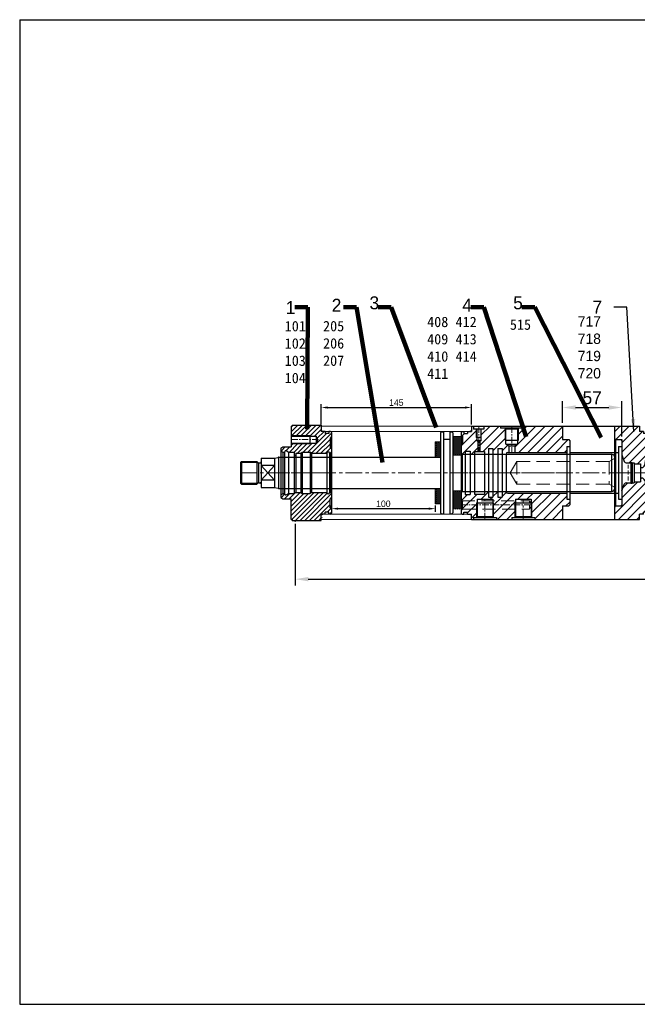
# Model space of a CAD drawing. Header units: millimetres. Extents: x 2766 to 5822, y 7746 to 8707.
# Tile 1 of 4: x 2766 to 3362, y 7746 to 8696. Entities that reach past the tile are written whole.
import ezdxf

# ---------------------------------------------------------------- set-up
doc = ezdxf.new("R2010")
doc.units = ezdxf.units.MM
doc.header["$MEASUREMENT"] = 0
doc.linetypes.add('CENTER', pattern=[50.8, 31.75, -6.35, 6.35, -6.35])
doc.linetypes.add('DASHED', pattern=[19.05, 12.7, -6.35])
doc.layers.get('Defpoints').update_dxf_attribs({"lineweight": 25})
for name, color, linetype, lineweight in [('图层1', 7, 'Continuous', 25), ('图层2', 3, 'CENTER', 13), ('图层3', 2, 'Continuous', 13), ('图层4', 1, 'Continuous', 30), ('图层5', 5, 'DASHED', 13), ('图层7', 4, 'Continuous', 13)]:
    doc.layers.add(name, color=color, linetype=linetype, lineweight=lineweight)
doc.dimstyles.new('ISO-25', dxfattribs={"dimscale": 2, "dimtxt": 2.5, "dimasz": 2.5, "dimexe": 1.25, "dimexo": 0.625, "dimtad": 1, "dimtxsty": 'Standard', "dimcen": 2.5, "dimadec": 0, "dimazin": 0, "dimtfac": 1, "dimtmove": 0, "dimatfit": 3, "dimfxl": 1, "dimarcsym": 0})
pattern_1 = [(45, (2823.175, 8025.409), (-0.972272, 0.972272), [1, -0.375]), (135, (2823.175, 8025.409), (-0.972272, -0.972272), [1, -0.375])]

# ---------------------------------------------------------------- blocks, each defined once
blk = doc.blocks.new('04高压腔')
at = {"layer": '图层7'}
h = blk.add_hatch(dxfattribs=at)
h.set_pattern_fill('ANSI31', color=256, scale=50, style=0)
h.set_pattern_definition([(45, (545.018, -1237.9847), (-4.419417, 4.419417), [])])
h.paths.add_polyline_path([(2039.61, -1033.2), (2042.71, -1033.2), (2042.71, -1027.6), (2041.71, -1026.6), (2035.71, -1026.6), (2035.71, -1013.6), (1997.71, -1013.6), (1997.71, -1015.6), (1993.41, -1015.6), (1993.21, -1015.8), (1993.21, -1026.96), (1992.41, -1026.96), (1992.41, -1030.96), (1989.71, -1032.52), (1989.71, -1039), (2039.61, -1039)])
h.paths.add_polyline_path([(1956.61, -1027.6), (1955.71, -1028.12), (1955.71, -1038.1), (1960.21, -1038.1), (1960.21, -1040.5), (1964.21, -1040.5), (1964.21, -1035.25), (1968.41, -1035.25), (1968.41, -1040.5), (1973.01, -1040.5), (1973.01, -1035.25), (1977.21, -1035.25), (1977.21, -1040.5), (1981.21, -1040.5, -0.414214), (1982.71, -1039), (1983.71, -1039), (1983.71, -1032.52), (1981.01, -1030.96), (1981.01, -1026.96), (1980.21, -1026.96), (1980.21, -1015.8), (1980.01, -1015.6), (1975.71, -1015.6), (1975.71, -1013.6), (1959.71, -1013.6), (1959.71, -1016.6), (1957.21, -1016.6), (1957.21, -1024.6), (1956.61, -1024.6)])
h.paths.add_polyline_path([(1953.71, -1038.1), (1953.71, -1028.12), (1952.81, -1027.6), (1952.81, -1024.6), (1952.21, -1024.6), (1952.21, -1016.6), (1949.71, -1016.6), (1949.71, -1013.6), (1947.71, -1013.6), (1947.71, -1018.6), (1943.81, -1018.6), (1943.81, -1020.7), (1940.21, -1020.7), (1940.21, -1018.6), (1938.71, -1018.6), (1937.71, -1019.6), (1937.71, -1022.1), (1939.21, -1023.6), (1939.21, -1030.6), (1937.71, -1032.1), (1937.71, -1039.5), (1938.71, -1040.5), (1941.71, -1040.5), (1941.71, -1037.65), (1946.51, -1037.65), (1946.51, -1040.5), (1950.51, -1040.5), (1950.51, -1038.1)])
h.paths.add_polyline_path([(2006.01, -1100.53), (2006.01, -1101.4), (2006.21, -1101.6), (2008.71, -1101.6), (2008.71, -1103.6), (2035.71, -1103.6), (2035.71, -1090.6), (2041.71, -1090.6), (2042.71, -1089.6), (2042.71, -1084), (2039.61, -1084), (2039.61, -1078.2), (1982.71, -1078.2, -0.414214), (1981.21, -1076.7), (1977.21, -1076.7), (1977.21, -1081.95), (1973.01, -1081.95), (1973.01, -1076.7), (1968.41, -1076.7), (1968.41, -1081.95), (1964.21, -1081.95), (1964.21, -1076.7), (1960.21, -1076.7), (1960.21, -1079.1), (1950.51, -1079.1), (1950.51, -1076.7), (1946.51, -1076.7), (1946.51, -1079.55), (1941.71, -1079.55), (1941.71, -1076.7), (1938.71, -1076.7), (1937.71, -1077.7), (1937.71, -1085.1), (1938.21, -1085.6), (1953.21, -1085.6), (1953.21, -1084.1), (1960.71, -1084.1), (1968.21, -1084.1), (1968.21, -1085.6), (1990.21, -1085.6), (1990.21, -1084.1), (1997.71, -1084.1), (2005.21, -1084.1), (2005.21, -1087.6), (2006.01, -1087.6), (2006.01, -1089.62)])
h.paths.add_polyline_path([(1989.41, -1101.4), (1989.41, -1100.53), (1989.41, -1093.6), (1969.01, -1093.6), (1969.01, -1101.4), (1969.21, -1101.6), (1971.71, -1101.6), (1971.71, -1103.6), (1986.71, -1103.6), (1986.71, -1101.6), (1989.21, -1101.6)])
h.paths.add_polyline_path([(1989.41, -1093.6), (1989.41, -1089.61), (1969.01, -1089.61), (1969.01, -1093.6)])
h.paths.add_polyline_path([(1990.21, -1087.6), (1990.21, -1085.6), (1968.21, -1085.6), (1968.21, -1087.6), (1969.01, -1087.6), (1969.01, -1089.61), (1989.41, -1089.61), (1989.41, -1087.6)])
h.paths.add_polyline_path([(1952.41, -1101.4), (1952.41, -1093.6), (1939.21, -1093.6), (1937.71, -1095.1), (1937.71, -1097.6), (1938.71, -1098.6), (1940.21, -1098.6), (1940.21, -1096.5), (1943.81, -1096.5), (1943.81, -1098.6), (1947.71, -1098.6), (1947.71, -1103.6), (1949.71, -1103.6), (1949.71, -1101.6), (1952.21, -1101.6)])
h.paths.add_polyline_path([(1939.21, -1093.6), (1952.41, -1093.6), (1952.41, -1089.61), (1939.21, -1089.6)])
h.paths.add_polyline_path([(1953.21, -1087.6), (1953.21, -1085.6), (1938.21, -1085.6), (1939.21, -1086.6), (1939.21, -1089.6), (1952.41, -1089.61), (1952.41, -1087.6)])
h.paths.add_polyline_path([(2001.3, -1025.57), (2001.3, -1020.99), (2006.3, -1020.99), (2006.3, -1025.57)], flags=24)
h.paths.add_polyline_path([(1966.81, -1022.89), (1966.81, -1018.31), (1971.81, -1018.31), (1971.81, -1022.89)], flags=24)
h.paths.add_polyline_path([(1960.71, -1029.64), (1966.12, -1029.64), (1966.12, -1034.64), (1960.71, -1034.64)], flags=24)
h.paths.add_polyline_path([(1960.27, -1016.56), (1960.27, -1013.64), (1965.27, -1013.64), (1965.27, -1016.56)], flags=24)
h.paths.add_polyline_path([(2018.29, -1098.02), (2018.29, -1089.69), (2023.7, -1089.69), (2023.7, -1098.02)], flags=24)
h.paths.add_polyline_path([(2010.4, -1097.89), (2010.4, -1093.31), (2015.4, -1093.31), (2015.4, -1097.89)], flags=24)
at = {"layer": '图层1'}
for p, q in [((1947.71, -1013.6), (2035.71, -1013.6)), ((1947.71, -1013.6), (1947.71, -1018.6)), ((1997.71, -1015.6), (1975.71, -1015.6)), ((1981.01, -1016.6), (1980.01, -1015.6)), ((1992.41, -1016.6), (1993.41, -1015.6)), ((2035.71, -1013.6), (2035.71, -1026.6)), ((1937.71, -1019.6), (1938.71, -1018.6)), ((1937.71, -1019.6), (1937.71, -1097.6)), ((1937.71, -1022.1), (1939.21, -1023.6)), ((1938.71, -1018.6), (1940.21, -1018.6)), ((1939.21, -1023.6), (1939.21, -1030.6)), ((1940.21, -1018.6), (1940.21, -1020.7)), ((1940.21, -1020.7), (1943.81, -1020.7)), ((1943.81, -1018.6), (1947.71, -1018.6)), ((1943.81, -1018.6), (1943.81, -1020.7)), ((1992.41, -1016.6), (1981.01, -1016.6)), ((1937.71, -1032.1), (1939.21, -1030.6)), ((1952.81, -1027.6), (1953.71, -1028.12)), ((1953.71, -1028.12), (1955.71, -1028.12)), ((1956.61, -1027.6), (1955.71, -1028.12)), ((1964.21, -1035.25), (1964.21, -1081.95)), ((1964.21, -1035.25), (1968.41, -1035.25)), ((1968.41, -1035.25), (1968.41, -1081.95)), ((1973.01, -1035.25), (1973.01, -1081.95)), ((1973.01, -1035.25), (1977.21, -1035.25)), ((1977.21, -1035.25), (1977.21, -1081.95)), ((1980.21, -1026.96), (1993.21, -1026.96)), ((1981.01, -1030.96), (1983.71, -1032.52)), ((1981.01, -1030.96), (1992.41, -1030.96)), ((1983.71, -1032.52), (1989.71, -1032.52)), ((1992.41, -1030.96), (1989.71, -1032.52)), ((2035.71, -1026.6), (2041.71, -1026.6)), ((2039.61, -1033.2), (2039.61, -1084)), ((2039.61, -1033.2), (2042.71, -1033.2)), ((2041.71, -1026.6), (2042.71, -1027.6)), ((2042.71, -1027.6), (2042.71, -1089.6)), ((1937.71, -1039.5), (1938.71, -1040.5)), ((1938.71, -1040.5), (1938.71, -1076.7)), ((1938.71, -1040.5), (1941.71, -1040.5)), ((1941.71, -1037.65), (1946.51, -1037.65)), ((1941.71, -1037.65), (1941.71, -1079.55)), ((1946.51, -1037.65), (1946.51, -1079.55)), ((1946.51, -1040.5), (1950.51, -1040.5)), ((1950.51, -1038.1), (1950.51, -1079.1)), ((1950.51, -1038.1), (1960.21, -1038.1)), ((1960.21, -1038.1), (1960.21, -1079.1)), ((1960.21, -1040.5), (1964.21, -1040.5)), ((1968.41, -1040.5), (1973.01, -1040.5)), ((1977.21, -1040.5), (1981.21, -1040.5)), ((1981.21, -1040.5), (1981.21, -1076.7)), ((1982.71, -1039), (2039.61, -1039)), ((1938.71, -1076.7), (1937.71, -1077.7)), ((1938.71, -1076.7), (1941.71, -1076.7)), ((1941.71, -1079.55), (1946.51, -1079.55)), ((1946.51, -1076.7), (1950.51, -1076.7)), ((1950.51, -1079.1), (1960.21, -1079.1)), ((1960.21, -1076.7), (1964.21, -1076.7)), ((1964.21, -1081.95), (1968.41, -1081.95)), ((1968.41, -1076.7), (1973.01, -1076.7)), ((1973.01, -1081.95), (1977.21, -1081.95)), ((1977.21, -1076.7), (1981.21, -1076.7)), ((1982.71, -1078.2), (2039.61, -1078.2)), ((1937.71, -1085.1), (1939.21, -1086.6)), ((1939.21, -1093.6), (1939.21, -1086.6)), ((1952.41, -1087.6), (1969.01, -1087.6)), ((1953.21, -1084.1), (1968.21, -1084.1)), ((1989.41, -1087.6), (2006.01, -1087.6)), ((1990.21, -1084.1), (2005.21, -1084.1)), ((2035.71, -1090.6), (2035.71, -1103.6)), ((2035.71, -1090.6), (2041.71, -1090.6)), ((2039.61, -1084), (2042.71, -1084)), ((2041.71, -1090.6), (2042.71, -1089.6)), ((1937.71, -1095.1), (1939.21, -1093.6)), ((1937.71, -1097.6), (1938.71, -1098.6)), ((1938.71, -1098.6), (1940.21, -1098.6)), ((1940.21, -1096.5), (1943.81, -1096.5)), ((1940.21, -1098.6), (1940.21, -1096.5)), ((1943.81, -1098.6), (1943.81, -1096.5)), ((1943.81, -1098.6), (1947.71, -1098.6)), ((1947.71, -1103.6), (1947.71, -1098.6)), ((1949.71, -1101.6), (1949.71, -1103.6)), ((1949.71, -1101.6), (1971.71, -1101.6)), ((1953.21, -1100.6), (1952.21, -1101.6)), ((1953.21, -1100.6), (1968.21, -1100.6)), ((1968.21, -1100.6), (1969.21, -1101.6)), ((1971.71, -1101.6), (1971.71, -1103.6)), ((1986.71, -1101.6), (1986.71, -1103.6)), ((1986.71, -1101.6), (2008.71, -1101.6)), ((1990.21, -1100.6), (1989.21, -1101.6)), ((1990.21, -1100.6), (2005.21, -1100.6)), ((2005.21, -1100.6), (2006.21, -1101.6)), ((2008.71, -1101.6), (2008.71, -1103.6)), ((1947.71, -1103.6), (2035.71, -1103.6))]:
    blk.add_line(p, q, dxfattribs=at)
at = {"layer": '图层1', "ltscale": 0.5}
for p, q in [((1949.71, -1013.6), (1949.71, -1016.6)), ((1959.71, -1013.6), (1959.71, -1016.6)), ((1952.81, -1016.6), (1952.81, -1027.6)), ((1956.61, -1016.6), (1956.61, -1027.6)), ((1953.71, -1028.12), (1953.71, -1038.1)), ((1955.71, -1028.12), (1955.71, -1038.1)), ((1983.71, -1032.52), (1983.71, -1039)), ((1989.71, -1032.52), (1989.71, -1039))]:
    blk.add_line(p, q, dxfattribs=at)
at = {"layer": '图层1', "ltscale": 0.2}
for p, q in [((1975.71, -1013.6), (1975.71, -1015.6)), ((1997.71, -1013.6), (1997.71, -1015.6)), ((1981.01, -1030.96), (1981.01, -1016.6)), ((1992.41, -1030.96), (1992.41, -1016.6)), ((1953.21, -1084.1), (1953.21, -1100.6)), ((1968.21, -1084.1), (1968.21, -1100.6)), ((1990.21, -1084.1), (1990.21, -1100.6)), ((2005.21, -1084.1), (2005.21, -1100.6))]:
    blk.add_line(p, q, dxfattribs=at)
at = {"layer": '图层1', "ltscale": 3}
for p, q in [((1959.71, -1016.6), (1949.71, -1016.6)), ((1957.21, -1024.6), (1952.21, -1024.6)), ((1956.61, -1027.6), (1952.81, -1027.6))]:
    blk.add_line(p, q, dxfattribs=at)
at = {"layer": '图层1'}
for centre, start, end in [((1982.71, -1040.5), 90, 180), ((1982.71, -1076.7), 180, 270)]:
    blk.add_arc(centre, 1.5, start, end, dxfattribs=at)
at = {"layer": '图层2', "ltscale": 0.2}
for p, q in [((1954.71, -1013.6), (1954.71, -1038.1)), ((1986.71, -1013.6), (1986.71, -1039)), ((1937.71, -1058.6), (2042.71, -1058.6)), ((1937.71, -1089.6), (2006.01, -1089.62)), ((1960.71, -1103.6), (1960.71, -1084.1))]:
    blk.add_line(p, q, dxfattribs=at)
at = {"layer": '图层2', "ltscale": 0.3}
blk.add_line((1997.71, -1103.46), (1997.71, -1084.1), dxfattribs=at)
at = {"layer": '图层5'}
for p, q in [((1938.21, -1085.6), (2003.71, -1085.6)), ((2003.71, -1085.6), (2006.02, -1089.6)), ((2003.71, -1093.6), (2006.02, -1089.6)), ((1939.21, -1093.6), (2003.71, -1093.6))]:
    blk.add_line(p, q, dxfattribs=at)
at = {"layer": '图层5', "ltscale": 0.3}
blk.add_line((2003.71, -1093.6), (2003.71, -1085.6), dxfattribs=at)
at = {"layer": '图层7', "ltscale": 0.2}
for p, q in [((1980.21, -1026.96), (1980.21, -1015.8)), ((1993.21, -1026.96), (1993.21, -1015.8)), ((1952.41, -1087.6), (1952.41, -1101.4)), ((1969.01, -1087.6), (1969.01, -1101.4)), ((1989.41, -1087.6), (1989.41, -1101.4)), ((2006.01, -1087.6), (2006.01, -1101.4))]:
    blk.add_line(p, q, dxfattribs=at)
at = {"layer": '图层7', "ltscale": 0.5}
for p, q in [((1952.21, -1016.6), (1952.21, -1024.6)), ((1957.21, -1016.6), (1957.21, -1024.6))]:
    blk.add_line(p, q, dxfattribs=at)
blk = doc.blocks.new('*D3429')
at = {"layer": 'Defpoints', "color": 0}
for p in [(3166.52, 8229.25), (3066.52, 8224.25), (3166.52, 8224.67)]:
    blk.add_point(p, dxfattribs=at)
at = {"layer": '图层3', "color": 0, "lineweight": -2}
for p, q in [((3066.52, 8225.81), (3066.52, 8227.79)), ((3166.52, 8227.69), (3166.52, 8221.54)), ((3072.77, 8224.67), (3160.27, 8224.67))]:
    blk.add_line(p, q, dxfattribs=at)
at = {"layer": '图层3', "color": 0}
for points in [[(3072.77, 8225.71), (3072.77, 8223.62), (3066.52, 8224.67)], [(3160.27, 8223.62), (3160.27, 8225.71), (3166.52, 8224.67)]]:
    blk.add_solid(points, dxfattribs=at)
at = {"layer": '图层3', "color": 0, "insert": (3116.52, 8229.35), "char_height": 6.25, "attachment_point": 5}
blk.add_mtext('100', dxfattribs=at)
blk = doc.blocks.new('*D3430')
at = {"layer": 'Defpoints', "color": 0}
for p in [(3201.52, 8322.28), (3056.52, 8304.25), (3201.52, 8304.25)]:
    blk.add_point(p, dxfattribs=at)
at = {"layer": '图层3', "color": 0, "lineweight": -2}
for p, q in [((3056.52, 8305.81), (3056.52, 8325.4)), ((3062.77, 8322.28), (3195.27, 8322.28)), ((3201.52, 8305.81), (3201.52, 8325.4))]:
    blk.add_line(p, q, dxfattribs=at)
at = {"layer": '图层3', "color": 0}
for points in [[(3062.77, 8323.32), (3062.77, 8321.23), (3056.52, 8322.28)], [(3195.27, 8321.23), (3195.27, 8323.32), (3201.52, 8322.28)]]:
    blk.add_solid(points, dxfattribs=at)
at = {"layer": '图层3', "color": 0, "insert": (3129.02, 8326.96), "char_height": 6.25, "attachment_point": 5}
blk.add_mtext('145', dxfattribs=at)
blk = doc.blocks.new('*D3431')
at = {"layer": 'Defpoints', "color": 0}
for p in [(3346.52, 8322.28), (3289.52, 8304.25), (3346.52, 8291.25)]:
    blk.add_point(p, dxfattribs=at)
at = {"layer": '图层3', "color": 0, "lineweight": -2}
for p, q in [((3289.52, 8307.38), (3289.52, 8328.53)), ((3302.02, 8322.28), (3334.02, 8322.28)), ((3346.52, 8294.38), (3346.52, 8328.53))]:
    blk.add_line(p, q, dxfattribs=at)
at = {"layer": '图层3', "color": 0}
for points in [[(3302.02, 8324.36), (3302.02, 8320.19), (3289.52, 8322.28)], [(3334.02, 8320.19), (3334.02, 8324.36), (3346.52, 8322.28)]]:
    blk.add_solid(points, dxfattribs=at)
at = {"layer": '图层3', "color": 0, "insert": (3318.02, 8331.65), "char_height": 12.5, "attachment_point": 5}
blk.add_mtext('57', dxfattribs=at)
blk = doc.blocks.new('049010')
at = {"layer": '图层7'}
h = blk.add_hatch(dxfattribs=at)
h.set_pattern_fill('ANSI31', color=256, scale=50)
h.set_pattern_definition([(45, (220.235, 0), (-4.41942, 4.41942), [])])
h.paths.add_polyline_path([(27.9, 40), (24, 40), (24, 45), (0, 45), (0, 33), (1, 32), (7, 32), (7, 17.5), (9.43, 10.82, 0.315299), (11.31, 9.5), (15.9, 9.5), (15.9, 10), (17, 10), (17, 9.5), (19, 9.5), (19, 8.65), (25, 8.65), (25, 5.05), (26.2, 5.05, 0.36397), (29.16, 7.53), (34, 35), (34, 39, 0.414214), (33, 40), (31.5, 40), (31.5, 38), (27.9, 38)])
h.paths.add_polyline_path([(29.16, -7.53, 0.36397), (26.2, -5.05), (25, -5.05), (25, -8.65), (19, -8.65), (19, -9.5), (17, -9.5), (17, -10), (15.9, -10), (15.9, -9.5), (11.31, -9.5, 0.315299), (9.43, -10.82), (7, -17.5), (7, -32), (1, -32), (0, -33), (0, -45), (24, -45), (24, -40), (27.9, -40), (27.9, -38), (31.5, -38), (31.5, -40), (33, -40, 0.414214), (34, -39), (34, -35)])
h.paths.add_polyline_path([(13.56, -16.45), (15.11, -21.64), (18.71, -20.56), (17.15, -15.37)], flags=24)
at = {"layer": '图层1'}
for p, q in [((0, 45), (0, -45)), ((0, 45), (24, 45)), ((24, 45), (24, 40)), ((27.9, 40), (24, 40)), ((27.9, 40), (27.9, 38)), ((33, 40), (31.5, 40)), ((31.5, 40), (31.5, 38)), ((34, -39), (34, 39)), ((1, 32), (0, 33)), ((1, 32), (1, -32)), ((1, 32), (7, 32)), ((7, 32), (7, -32)), ((31.5, 38), (27.9, 38)), ((29.16, 7.53), (34, 35)), ((7, 17.5), (9.43, 10.82)), ((15.9, 10), (15.9, -10)), ((15.9, 10), (17, 10)), ((17, 10), (17, -10)), ((11.31, 9.5), (15.9, 9.5)), ((17, 9.5), (19, 9.5)), ((19, 9.5), (19, -9.5)), ((19, 8.65), (25, 8.65)), ((25, 8.65), (25, -8.65)), ((25, 5.05), (26.2, 5.05)), ((19, -8.65), (25, -8.65)), ((25, -5.05), (26.2, -5.05)), ((29.16, -7.53), (34, -35)), ((7, -17.5), (9.43, -10.82)), ((11.31, -9.5), (15.9, -9.5)), ((15.9, -10), (17, -10)), ((17, -9.5), (19, -9.5)), ((1, -32), (0, -33)), ((1, -32), (7, -32)), ((31.5, -38), (27.9, -38)), ((27.9, -40), (27.9, -38)), ((31.5, -40), (31.5, -38)), ((0, -45), (24, -45)), ((27.9, -40), (24, -40)), ((24, -45), (24, -40)), ((33, -40), (31.5, -40))]:
    blk.add_line(p, q, dxfattribs=at)
for centre, radius, start, end in [((33, 39), 1, 0, 90), ((11.31, 11.5), 2, 200, 270), ((26.2, 8.05), 3, 270, 350), ((26.2, -8.05), 3, 10, 90), ((11.31, -11.5), 2, 90, 160), ((33, -39), 1, 270, 0)]:
    blk.add_arc(centre, radius, start, end, dxfattribs=at)
at = {"layer": '图层2', "ltscale": 0.5}
blk.add_line((0, 0), (34, 0), dxfattribs=at)
at = {"layer": '图层5', "ltscale": 0.3}
blk.add_line((13.19, 7.85), (13.19, -8.04), dxfattribs=at)
blk = doc.blocks.new('*D3438')
at = {"layer": 'Defpoints', "color": 0}
for p in [(3739.52, 8218.25), (3031.52, 8213.25), (3739.52, 8156.64)]:
    blk.add_point(p, dxfattribs=at)
at = {"layer": '图层3', "color": 0, "lineweight": -2}
for p, q in [((3031.52, 8210.13), (3031.52, 8150.39)), ((3739.52, 8215.13), (3739.52, 8150.39)), ((3044.02, 8156.64), (3727.02, 8156.64))]:
    blk.add_line(p, q, dxfattribs=at)
at = {"layer": '图层3', "color": 0}
for points in [[(3044.02, 8158.72), (3044.02, 8154.55), (3031.52, 8156.64)], [(3727.02, 8154.55), (3727.02, 8158.72), (3739.52, 8156.64)]]:
    blk.add_solid(points, dxfattribs=at)
at = {"layer": '图层3', "color": 0, "insert": (3385.52, 8166.01), "char_height": 12.5, "attachment_point": 5}
blk.add_mtext('708', dxfattribs=at)
blk = doc.blocks.new('标准前法兰BS04-01-92')
at = {"layer": '图层7'}
h = blk.add_hatch(dxfattribs=at)
h.set_pattern_fill('ANSI31', color=256, style=0)
h.set_pattern_definition([(45, (0, 0), (-2.245064, 2.245064), [])])
h.paths.add_polyline_path([(-353.74, -433.06), (-371.74, -433.06), (-371.74, -436.06), (-379.74, -436.06), (-381.74, -437.21), (-381.74, -439.9), (-379.74, -441.06), (-378.14, -441.06, -0.542105), (-376.05, -440), (-374.21, -441.06), (-368.74, -441.06), (-368.74, -445.86), (-367.24, -445.86), (-367.24, -442.06), (-362.24, -442.06), (-361.24, -441.06), (-353.24, -441.06), (-352.24, -442.06), (-337.19, -442.06, -1), (-334.69, -442.06), (-333.74, -442.06), (-332.74, -441.06), (-332.74, -437.56), (-334.24, -436.06), (-334.24, -427.56), (-332.74, -426.06), (-332.74, -422.06, 0.414214), (-333.74, -421.06), (-335.24, -421.06), (-335.24, -423.16), (-338.84, -423.16), (-338.84, -421.06), (-342.74, -421.06), (-342.74, -415.06), (-370.74, -415.06), (-370.74, -416.06), (-371.74, -416.06), (-371.74, -425.06), (-353.74, -425.06), (-353.74, -425.76), (-347.74, -425.76), (-345.84, -429.06), (-347.74, -432.36), (-353.74, -432.36)])
h.paths.add_polyline_path([(-352.24, -480.06), (-353.24, -481.06), (-361.24, -481.06), (-362.24, -480.06), (-362.87, -480.06, -0.11687), (-361.58, -485.52, -0.366631), (-371.74, -497.52), (-371.74, -506.06), (-370.74, -506.06), (-370.74, -507.06), (-342.74, -507.06), (-342.74, -501.06), (-338.84, -501.06), (-338.84, -498.96), (-335.24, -498.96), (-335.24, -501.06), (-333.74, -501.06, 0.414214), (-332.74, -500.06), (-332.74, -496.06), (-334.24, -494.56), (-334.24, -486.06), (-332.74, -484.56), (-332.74, -481.06), (-333.74, -480.06), (-334.69, -480.06, -1), (-337.19, -480.06), (-345.35, -480.06)])
h.paths.add_polyline_path([(-361.58, -485.52, 0.11687), (-362.87, -480.06), (-367.24, -480.06), (-367.24, -476.26), (-368.74, -476.26), (-368.74, -481.06), (-374.21, -481.06), (-376.05, -482.12, -0.542105), (-378.14, -481.06), (-379.74, -481.06), (-381.74, -482.21), (-381.74, -484.9), (-379.74, -486.06), (-371.74, -486.06), (-371.74, -497.52, 0.366631)])
h.paths.add_polyline_path([(-344.08, -429.24), (-338.24, -429.24), (-338.24, -434.66), (-344.08, -434.66)], flags=24)
h.paths.add_polyline_path([(-358.7, -485.21), (-355.78, -485.21), (-355.78, -490.21), (-358.7, -490.21)], flags=24)
h.paths.add_polyline_path([(-347.37, -484.79), (-338.62, -484.79), (-338.62, -490.21), (-347.37, -490.21)], flags=24)
at = {"layer": '图层1'}
for p, q in [((-371.74, -416.06), (-371.74, -436.06)), ((-371.74, -416.06), (-370.74, -416.06)), ((-370.74, -415.06), (-342.74, -415.06)), ((-370.74, -415.06), (-370.74, -416.06)), ((-342.74, -415.06), (-342.74, -421.06)), ((-371.74, -425.76), (-347.74, -425.76)), ((-353.74, -425.06), (-353.74, -433.06)), ((-347.74, -425.76), (-347.74, -432.36)), ((-345.84, -429.06), (-347.74, -425.76)), ((-338.84, -421.06), (-342.74, -421.06)), ((-338.84, -421.06), (-338.84, -423.16)), ((-335.24, -423.16), (-338.84, -423.16)), ((-335.24, -421.06), (-335.24, -423.16)), ((-333.74, -421.06), (-335.24, -421.06)), ((-332.74, -426.06), (-334.24, -427.56)), ((-332.74, -422.06), (-332.74, -500.06)), ((-381.74, -437.21), (-379.74, -436.06)), ((-379.74, -436.06), (-371.74, -436.06)), ((-371.74, -432.36), (-347.74, -432.36)), ((-345.84, -429.06), (-347.74, -432.36)), ((-334.24, -427.56), (-334.24, -436.06)), ((-332.74, -437.56), (-334.24, -436.06)), ((-381.74, -437.21), (-381.74, -484.9)), ((-381.74, -439.9), (-379.74, -441.06)), ((-379.74, -441.06), (-379.74, -481.06)), ((-379.74, -441.06), (-378.14, -441.06)), ((-378.14, -441.06), (-378.14, -481.06)), ((-376.05, -440), (-374.21, -441.06)), ((-374.21, -441.06), (-374.21, -481.06)), ((-374.21, -441.06), (-368.74, -441.06)), ((-368.74, -441.06), (-368.74, -481.06)), ((-368.74, -445.86), (-367.24, -445.86)), ((-367.24, -442.06), (-367.24, -480.06)), ((-367.24, -442.06), (-362.24, -442.06)), ((-362.24, -442.06), (-361.24, -441.06)), ((-362.24, -442.06), (-362.24, -480.06)), ((-361.24, -441.06), (-361.24, -481.06)), ((-361.24, -441.06), (-353.24, -441.06)), ((-353.24, -441.06), (-353.24, -481.06)), ((-352.24, -442.06), (-353.24, -441.06)), ((-352.24, -442.06), (-352.24, -480.06)), ((-352.24, -442.06), (-337.19, -442.06)), ((-337.19, -442.06), (-337.19, -480.06)), ((-334.69, -442.06), (-334.69, -480.06)), ((-334.69, -442.06), (-333.74, -442.06)), ((-333.74, -442.06), (-332.74, -441.06)), ((-333.74, -442.06), (-333.74, -480.06)), ((-381.74, -482.21), (-379.74, -481.06)), ((-379.74, -481.06), (-378.14, -481.06)), ((-376.05, -482.12), (-374.21, -481.06)), ((-374.21, -481.06), (-368.74, -481.06)), ((-368.74, -476.26), (-367.24, -476.26)), ((-367.24, -480.06), (-362.24, -480.06)), ((-362.24, -480.06), (-361.24, -481.06)), ((-361.24, -481.06), (-353.24, -481.06)), ((-352.24, -480.06), (-353.24, -481.06)), ((-352.24, -480.06), (-337.19, -480.06)), ((-334.69, -480.06), (-333.74, -480.06)), ((-333.74, -480.06), (-332.74, -481.06)), ((-381.74, -484.9), (-379.74, -486.06)), ((-379.74, -486.06), (-371.74, -486.06)), ((-371.74, -506.06), (-371.74, -486.06)), ((-332.74, -484.56), (-334.24, -486.06)), ((-334.24, -494.56), (-334.24, -486.06)), ((-338.84, -501.06), (-342.74, -501.06)), ((-342.74, -507.06), (-342.74, -501.06)), ((-335.24, -498.96), (-338.84, -498.96)), ((-338.84, -501.06), (-338.84, -498.96)), ((-335.24, -501.06), (-335.24, -498.96)), ((-333.74, -501.06), (-335.24, -501.06)), ((-332.74, -496.06), (-334.24, -494.56)), ((-370.74, -506.06), (-370.74, -507.06)), ((-370.74, -507.06), (-342.74, -507.06))]:
    blk.add_line(p, q, dxfattribs=at)
at = {"layer": '图层1', "ltscale": 0.4}
for p, q in [((-371.74, -416.06), (-370.74, -416.06)), ((-371.74, -506.06), (-370.74, -506.06))]:
    blk.add_line(p, q, dxfattribs=at)
at = {"layer": '图层1'}
for centre, radius, start, end in [((-333.74, -422.06), 1, 0, 90), ((-376.75, -441.21), 1.4, 60, 173.84936), ((-335.94, -442.06), 1.25, 0, 180), ((-376.75, -480.91), 1.4, 186.15064, 300), ((-335.94, -480.06), 1.25, 180, 0), ((-333.74, -500.06), 1, 270, 0)]:
    blk.add_arc(centre, radius, start, end, dxfattribs=at)
at = {"layer": '图层2', "ltscale": 0.2}
for p, q in [((-371.74, -429.06), (-345.84, -429.06)), ((-381.74, -461.06), (-332.74, -461.06))]:
    blk.add_line(p, q, dxfattribs=at)
at = {"layer": '图层7'}
for p, q in [((-371.74, -425.06), (-353.74, -425.06)), ((-371.74, -433.06), (-353.74, -433.06))]:
    blk.add_line(p, q, dxfattribs=at)

msp = doc.modelspace()

# ---------------------------------------------------------------- hatches: boundary and pattern name
at = {"layer": '图层7'}
h = msp.add_hatch(dxfattribs=at)
h.set_pattern_fill('ANGLE', color=256, scale=5, angle=45, style=0)
h.set_pattern_definition(pattern_1)
h.paths.add_polyline_path([(3183.522, 8276.752), (3191.522, 8276.752), (3191.522, 8294.252), (3183.522, 8294.252)])
h.paths.add_polyline_path([(3183.522, 8224.252), (3191.522, 8224.252), (3191.522, 8241.752), (3183.522, 8241.752)])
h = msp.add_hatch(dxfattribs=at)
h.set_pattern_fill('ANGLE', color=256, scale=5, angle=45, style=0)
h.set_pattern_definition(pattern_1)
h.paths.add_polyline_path([(3171.522, 8289.252), (3166.522, 8289.252), (3166.522, 8274.252), (3171.522, 8274.252)])
h.paths.add_polyline_path([(3171.522, 8244.252), (3166.522, 8244.252), (3166.522, 8229.252), (3171.522, 8229.252)])

# ---------------------------------------------------------------- linework, layer by layer
at = {"layer": '图层1'}
for p, q in [((3289.522, 8304.252), (3339.522, 8304.252)), ((3339.522, 8304.252), (3339.522, 8291.252)), ((3172.522, 8298.952), (3171.522, 8297.952)), ((3171.522, 8297.952), (3171.522, 8220.552)), ((3172.522, 8298.952), (3174.522, 8298.952)), ((3174.522, 8298.952), (3174.522, 8219.552)), ((3180.522, 8298.952), (3180.522, 8219.552)), ((3180.522, 8298.952), (3182.522, 8298.952)), ((3182.522, 8298.952), (3183.522, 8297.952)), ((3183.522, 8297.952), (3183.522, 8220.552)), ((3174.522, 8291.752), (3180.522, 8291.752)), ((3339.522, 8291.252), (3345.522, 8291.252)), ((3343.422, 8284.652), (3343.422, 8233.852)), ((3343.422, 8284.652), (3346.522, 8284.652)), ((3345.522, 8291.252), (3346.522, 8290.252)), ((3346.522, 8290.252), (3346.522, 8228.252)), ((3183.522, 8276.752), (3191.522, 8276.752)), ((3191.522, 8277.252), (3191.522, 8241.252)), ((3192.522, 8277.252), (3336.259, 8277.252)), ((3296.522, 8278.852), (3343.422, 8278.852)), ((3336.522, 8277.235), (3336.522, 8241.27)), ((3336.776, 8277.184), (3338.04, 8276.846)), ((3339.522, 8274.914), (3339.522, 8243.591)), ((2979.522, 8270.252), (2978.522, 8269.252)), ((2978.522, 8269.252), (2978.522, 8249.252)), ((2979.522, 8270.252), (2994.522, 8270.252)), ((2979.522, 8270.252), (2979.522, 8248.252)), ((2994.522, 8270.252), (2994.522, 8248.252)), ((2994.522, 8270.252), (2995.729, 8269.045)), ((2996.022, 8268.842), (2996.022, 8249.752)), ((2996.436, 8268.752), (2997.522, 8268.752)), ((2998.522, 8273.252), (2998.522, 8245.252)), ((2998.522, 8273.252), (3011.522, 8273.252)), ((2998.522, 8252.041), (3011.522, 8266.463)), ((2998.522, 8266.463), (3011.522, 8252.041)), ((3011.522, 8266.463), (2998.522, 8266.463)), ((3011.522, 8273.252), (3015, 8274.184)), ((3011.522, 8273.252), (3011.522, 8245.252)), ((3015.254, 8274.235), (3015.254, 8244.27)), ((3015.517, 8274.252), (3171.522, 8274.252)), ((2979.522, 8248.252), (2978.522, 8249.252)), ((2979.522, 8248.252), (2994.522, 8248.252)), ((2994.522, 8248.252), (2995.729, 8249.459)), ((2996.436, 8249.752), (2997.522, 8249.752)), ((3011.522, 8252.041), (2998.522, 8252.041)), ((2998.522, 8245.252), (3011.522, 8245.252)), ((3011.522, 8245.252), (3015, 8244.32)), ((3015.517, 8244.252), (3171.522, 8244.252)), ((3183.522, 8241.752), (3191.522, 8241.752)), ((3192.522, 8241.252), (3336.259, 8241.252)), ((3296.522, 8239.652), (3343.422, 8239.652)), ((3336.776, 8241.32), (3338.04, 8241.659)), ((3339.522, 8227.252), (3345.522, 8227.252)), ((3339.522, 8227.252), (3339.522, 8214.252)), ((3343.422, 8233.852), (3346.522, 8233.852)), ((3345.522, 8227.252), (3346.522, 8228.252)), ((3172.522, 8219.552), (3171.522, 8220.552)), ((3172.522, 8219.552), (3174.522, 8219.552)), ((3180.522, 8219.552), (3182.522, 8219.552)), ((3183.522, 8220.552), (3182.522, 8219.552)), ((3289.522, 8214.252), (3339.522, 8214.252))]:
    msp.add_line(p, q, dxfattribs=at)
for centre, radius, start, end in [((3336.259, 8275.252), 2, 75, 90), ((3337.522, 8274.914), 2, 0, 75), ((2996.436, 8269.752), 1, 225, 270), ((2997.522, 8269.752), 1, 270, 0), ((3015.517, 8272.252), 2, 90, 105), ((2996.436, 8248.752), 1, 90, 135), ((2997.522, 8248.752), 1, 0, 90), ((3015.517, 8246.252), 2, 255, 270), ((3336.259, 8243.252), 2, 270, 285), ((3337.522, 8243.591), 2, 285, 0)]:
    msp.add_arc(centre, radius, start, end, dxfattribs=at)
at = {"layer": '图层2', "ltscale": 0.5}
msp.add_line((2978.522, 8259.252), (3726.022, 8259.252), dxfattribs=at)
at = {"layer": '图层3'}
msp.add_line((3057.522, 8216.252), (3057.522, 8215.72), dxfattribs=at)
at = {"layer": '图层4'}
for p, q in [((2765.598, 8696.453), (4165.598, 8696.453)), ((2765.598, 8696.453), (2765.598, 7746.453)), ((2765.598, 7746.453), (4165.598, 7746.453)), ((3215.598, 7746.453), (4165.598, 7746.453))]:
    msp.add_line(p, q, dxfattribs=at)
at = {"layer": '图层5'}
for p, q in [((3245.368, 8270.252), (3239.017, 8259.252)), ((3245.368, 8270.252), (3334.522, 8270.252)), ((3245.368, 8270.252), (3245.368, 8248.252)), ((3334.522, 8270.252), (3339.522, 8273.139)), ((3334.522, 8270.252), (3334.522, 8248.252)), ((3245.368, 8248.252), (3239.017, 8259.252)), ((3245.368, 8248.252), (3334.522, 8248.252)), ((3334.522, 8248.252), (3339.522, 8245.365))]:
    msp.add_line(p, q, dxfattribs=at)
at = {"layer": '图层7'}
for p, q in [((3056.522, 8304.252), (3201.522, 8304.252)), ((3056.522, 8300.162), (3056.522, 8304.252)), ((3201.522, 8300.162), (3201.522, 8304.252)), ((3059.022, 8299.252), (3056.522, 8300.162)), ((3059.022, 8299.252), (3199.022, 8299.252)), ((3183.522, 8294.252), (3191.522, 8294.252)), ((3191.522, 8294.252), (3191.522, 8224.252)), ((3199.022, 8299.252), (3201.522, 8300.162)), ((3166.522, 8289.252), (3171.522, 8289.252)), ((3166.522, 8289.252), (3166.522, 8274.252)), ((2978.522, 8269.252), (2995.522, 8269.252)), ((2978.522, 8249.252), (2995.522, 8249.252)), ((3166.522, 8244.252), (3166.522, 8229.252)), ((3166.522, 8229.252), (3171.522, 8229.252)), ((3059.022, 8219.252), (3056.522, 8218.342)), ((3056.522, 8218.342), (3056.522, 8214.252)), ((3059.022, 8219.252), (3199.022, 8219.252)), ((3199.022, 8219.252), (3201.522, 8218.342)), ((3201.522, 8218.342), (3201.522, 8214.252)), ((3031.522, 8213.252), (3031.522, 8211.868)), ((3056.522, 8214.252), (3201.522, 8214.252))]:
    msp.add_line(p, q, dxfattribs=at)

# ---------------------------------------------------------------- block references
at = {"layer": '图层3'}
msp.add_blockref('标准前法兰BS04-01-92', (3399.265, 8720.31), dxfattribs=at)
at = {"layer": '图层7'}
for name, p in [('04高压腔', (1253.816, 9317.855)), ('049010', (3339.522, 8259.252))]:
    msp.add_blockref(name, p, dxfattribs=at)

# ---------------------------------------------------------------- texts
at = {"layer": '图层3', "char_height": 12.5, "attachment_point": 1}
for s, insert in [('2', (3066.687, 8427.176)), ('3', (3103.134, 8429.543)), ('4', (3192.556, 8427.176)), ('5', (3241.779, 8429.543)), ('1', (3022.308, 8424.928)), ('7', (3318.246, 8425.325))]:
    msp.add_mtext(s, dxfattribs=dict(at, insert=insert))
at = {"layer": '图层3', "char_height": 10, "attachment_point": 1}
for s, insert, width in [('{\\fSimSun|b0|i0|c134|p54;408\\P409\\P410\\P411\\P}', (3158.754, 8409.885), 54.65482), ('{\\fSimSun|b0|i0|c134|p54;412\\P413\\P414}', (3186.2, 8409.885), 54.65482), ('717\\P718\\P719\\P720', (3304.115, 8410.329), 36.43816), ('{\\fSimSun|b0|i0|c134|p54;101\\P102\\P103\\P104}', (3021.339, 8405.775), 54.65482), ('{\\fSimSun|b0|i0|c134|p54;205\\P206\\P207}', (3058.329, 8405.831), 54.65482), ('{\\fSimSun|b0|i0|c134|p54;515}', (3238.62, 8407.26), 54.65482)]:
    msp.add_mtext(s, dxfattribs=dict(at, insert=insert, width=width))

# ---------------------------------------------------------------- dimensions: what is measured, and where the dimension line sits
at = {"layer": '图层3'}
for base, p1, p2, override, picture, middle in [((3346.522, 8322.275), (3289.522, 8304.252), (3346.522, 8291.252), {"dimscale": 5}, '*D3431', (3318.022, 8331.65)), ((3201.522, 8322.275), (3056.522, 8304.252), (3201.522, 8304.252), {"dimscale": 2.5, "dimtxsty": 'Standard'}, '*D3430', (3129.022, 8326.963)), ((3739.522, 8156.638), (3031.522, 8213.252), (3739.522, 8218.252), {"dimscale": 5}, '*D3438', (3385.522, 8166.013))]:
    dim = msp.add_linear_dim(base=base, p1=p1, p2=p2, dimstyle='ISO-25', override=override, dxfattribs=at)
    dim.commit()
    dim.dimension.update_dxf_attribs({"geometry": picture, "text_midpoint": middle})
dim = msp.add_linear_dim(base=(3166.522, 8224.665), p1=(3066.522, 8224.252), p2=(3166.522, 8229.252), dimstyle='ISO-25', override={"dimscale": 2.5, "dimtxsty": 'Standard'}, dxfattribs=at)
dim.commit()
dim.dimension.update_dxf_attribs({"geometry": '*D3429', "text_midpoint": (3116.522, 8224.665), "dimtype": 160})

# ---------------------------------------------------------------- leaders
at = {"layer": '图层3', "annotation_type": 0, "has_hookline": 1, "hookline_direction": 1}
for points, override, text_width in [([(3043.118, 8301.383), (3043.514, 8419.075), (3031.014, 8419.075)], {"dimscale": 5, "dimtxt": 2.5, "dimasz": 2.5, "dimgap": 0.625, "dimtad": 0, "dimtxsty": 'Standard', "dimclrd": 0, "dimlwd": 65534}, 4.167), ([(3115.602, 8269.091), (3090.537, 8419.075), (3078.037, 8419.075)], {"dimscale": 5, "dimtxt": 2.5, "dimasz": 2.5, "dimgap": 0.625, "dimtad": 0, "dimtxsty": 'Standard', "dimclrd": 0, "dimlwd": 65534}, 8.333), ([(3167.535, 8302.876), (3123.967, 8419.075), (3111.467, 8419.075)], {"dimscale": 5, "dimtxt": 2.5, "dimasz": 2.5, "dimgap": 0.625, "dimtad": 0, "dimtxsty": 'Standard', "dimclrd": 0, "dimlwd": 65534}, 8.333), ([(3254.23, 8293.961), (3213.389, 8419.075), (3200.889, 8419.075)], {"dimscale": 5, "dimtxt": 2.5, "dimasz": 2.5, "dimgap": 0.625, "dimtad": 0, "dimtxsty": 'Standard', "dimclrd": 0, "dimlwd": 65534}, 8.333), ([(3326.568, 8293.442), (3262.612, 8419.075), (3250.112, 8419.075)], {"dimscale": 5, "dimtxt": 2.5, "dimasz": 2.5, "dimgap": 0.625, "dimtad": 0, "dimtxsty": 'Standard', "dimclrd": 0, "dimlwd": 65534}, 8.333), ([(3358.251, 8298.724), (3351.351, 8419.075), (3338.851, 8419.075)], {"dimscale": 5, "dimgap": 0.625, "dimtad": 0}, 8.333)]:
    msp.add_leader(points, dimstyle='ISO-25', override=override, dxfattribs=dict(at, text_width=text_width))

doc.saveas('drawing.dxf')
